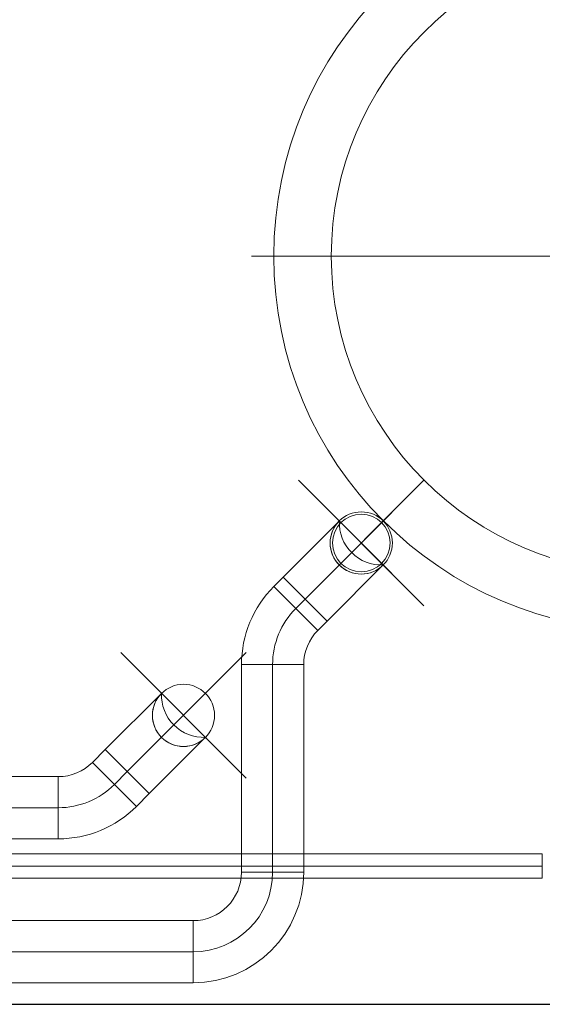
# Model space of a CAD drawing. Header units: millimetres. Extents: x -15323 to 178630, y 30684 to 65973.
# Tile 13 of 21: x -4562 to -3654, y 55886 to 57595. Entities that reach past the tile are written whole.
import ezdxf
from ezdxf import colors
from ezdxf.entities.mleader import LeaderData, LeaderLine
from ezdxf.math import Vec2, Vec3

# ---------------------------------------------------------------- set-up
doc = ezdxf.new("R2010")
doc.units = ezdxf.units.MM
doc.linetypes.add('DIVIDE', pattern=[31.75, 12.7, -6.35, 0, -6.35, 0, -6.35])
doc.layers.add('00 mar', color=3, linetype='Continuous')
doc.layers.add('00 mar trasa', color=6, linetype='Continuous')
doc.layers.add('00 mar út', color=1, linetype='DIVIDE', lineweight=20)
doc.styles.get("Standard").update_dxf_attribs({"font": 'ic-simplex.shx', "width": 0.8})

msp = doc.modelspace()

# ---------------------------------------------------------------- linework, layer by layer
at = {"layer": '00 mar trasa', "ltscale": 10}
msp.add_line((-5499.4, 55886.4), (-3533.6, 55886.4), dxfattribs=at)
at = {"layer": '00 mar út', "linetype": 'ByBlock', "ltscale": 300}
msp.add_line((-4159.1, 57185), (-2782.1, 57185), dxfattribs=at)
at = {"layer": '00 mar út', "linetype": 'ByBlock', "ltscale": 10}
for p, q in [((-3859.7, 56578.2), (-4077.5, 56796)), ((-4066.2, 56589.5), (-3859.7, 56796)), ((-3915.5, 56634), (-4021.6, 56740.1)), ((-4021.6, 56634), (-3915.5, 56740.1)), ((-4104.3, 56627.7), (-4006.8, 56725.2)), ((-3930.4, 56648.9), (-4028, 56551.3)), ((-4120.3, 56611.7), (-4104.3, 56627.7)), ((-4028, 56551.3), (-4104.3, 56627.7)), ((-4104.3, 56627.7), (-4028, 56551.3)), ((-4044, 56535.3), (-4120.3, 56611.7)), ((-4120.3, 56611.7), (-4044, 56535.3)), ((-4066.2, 56589.5), (-4082.1, 56573.5)), ((-4028, 56551.3), (-4044, 56535.3)), ((-4168.4, 56279.1), (-4386.2, 56496.8)), ((-4374.9, 56290.4), (-4168.4, 56496.8)), ((-4176.6, 56115.6), (-4176.6, 56475.9)), ((-4068.6, 56475.9), (-4176.6, 56475.9)), ((-4068.6, 56475.9), (-4176.6, 56475.9)), ((-4122.6, 56475.9), (-4122.6, 56115.6)), ((-4068.6, 56475.9), (-4068.6, 56115.6)), ((-4413.1, 56328.6), (-4315.5, 56426.1)), ((-4239.1, 56349.8), (-4336.7, 56252.2)), ((-4435.4, 56306.2), (-4413.1, 56328.5)), ((-4413.1, 56328.6), (-4336.7, 56252.2)), ((-4413.1, 56328.5), (-4336.7, 56252.2)), ((-4359, 56229.9), (-4435.4, 56306.2)), ((-4435.4, 56306.2), (-4359, 56229.9)), ((-4397.2, 56268), (-4374.9, 56290.4)), ((-6658.4, 56281.6), (-4494.8, 56281.6)), ((-4494.8, 56281.6), (-4494.8, 56173.6)), ((-4494.8, 56173.6), (-4494.8, 56281.6)), ((-4336.7, 56252.2), (-4359, 56229.9)), ((-4494.8, 56227.6), (-6658.4, 56227.6)), ((-4494.8, 56173.6), (-6658.4, 56173.6)), ((-5286.5, 56147.3), (-3654.2, 56147.3)), ((-3654.2, 56147.3), (-3654.2, 56105.3)), ((-5286.5, 56126.3), (-3654.2, 56126.3)), ((-3654.2, 56105.3), (-5286.5, 56105.3)), ((-4068.6, 56115.6), (-4176.6, 56115.6)), ((-4068.6, 56115.6), (-4176.6, 56115.6)), ((-6908.4, 56031.6), (-4260.6, 56031.6)), ((-4260.6, 56031.6), (-4260.6, 55923.6)), ((-4260.6, 55923.6), (-4260.6, 56031.6)), ((-4260.6, 55977.6), (-6908.4, 55977.6)), ((-4260.6, 55923.6), (-6908.4, 55923.6))]:
    msp.add_line(p, q, dxfattribs=at)
for centre, radius in [((-3470.6, 57185), 650), ((-3470.6, 57185), 550), ((-3968.6, 56687.1), 54), ((-3968.6, 56687.1), 50), ((-4277.3, 56387.9), 54)]:
    msp.add_circle(centre, radius, dxfattribs=at)
for centre, radius, start, end in [((-3968.6, 56687.1), 54, 135, 315), ((-3933.2, 56722.4), 73.6, 177.7974, 272.2026), ((-3984.6, 56475.9), 192, 135, 180), ((-3984.6, 56475.9), 138, 135, 180), ((-3984.6, 56475.9), 84, 135, 180), ((-4277.3, 56387.9), 54, 135, 315), ((-4242, 56423.3), 73.6, 177.7974, 272.2026), ((-4494.8, 56365.6), 84, 270, 315), ((-4494.8, 56365.6), 138, 270, 315), ((-4494.8, 56365.6), 192, 270, 315), ((-4260.6, 56115.6), 192, 270, 0), ((-4260.6, 56115.6), 138, 270, 0), ((-4260.6, 56115.6), 84, 270, 0)]:
    msp.add_arc(centre, radius, start, end, dxfattribs=at)

# ---------------------------------------------------------------- leaders
at = {"layer": '00 mar', "ltscale": 10}
ml = msp.add_multileader_mtext('Standard', dxfattribs=at)
ml.set_content('K1.1', color=256)
ml.set_leader_properties()
ml.build(insert=Vec2(0, 0))
ml.multileader.update_dxf_attribs({"text_left_attachment_type": 4, "text_right_attachment_type": 4, "dogleg_length": 50, "arrow_head_size": 200})
ctx = ml.context
ctx.base_point, ctx.char_height, ctx.arrow_head_size, ctx.landing_gap_size, ctx.plane_origin = Vec3(-4168.1, 58306.8), 150, 200, 50, Vec3(-4851.6, 57508.8)
ctx.left_attachment, ctx.right_attachment = 4, 4
notes = []
notes.append((ctx, [(0, (1, 1, 0), (-4218.1, 58306.8), (1, 0), 50, [(0, [(-5408.4, 57508.8)], 0, [])])]))
ctx.mtext.insert, ctx.mtext.flow_direction = Vec3(-4118.1, 58456.8), 5
for ctx, leaders in notes:
    for number, flags, end, landing, length, lines in leaders:
        leader = LeaderData()
        leader.index, (leader.has_last_leader_line, leader.has_dogleg_vector, leader.attachment_direction) = number, flags
        leader.last_leader_point, leader.dogleg_vector, leader.dogleg_length = Vec3(end), Vec3(landing), length
        for number, points, colour, breaks in lines:
            line = LeaderLine()
            line.index, line.vertices, line.color, line.breaks = number, Vec3.list(points), colors.encode_raw_color(colour), breaks
            leader.lines.append(line)
        ctx.leaders.append(leader)

doc.saveas('drawing.dxf')
